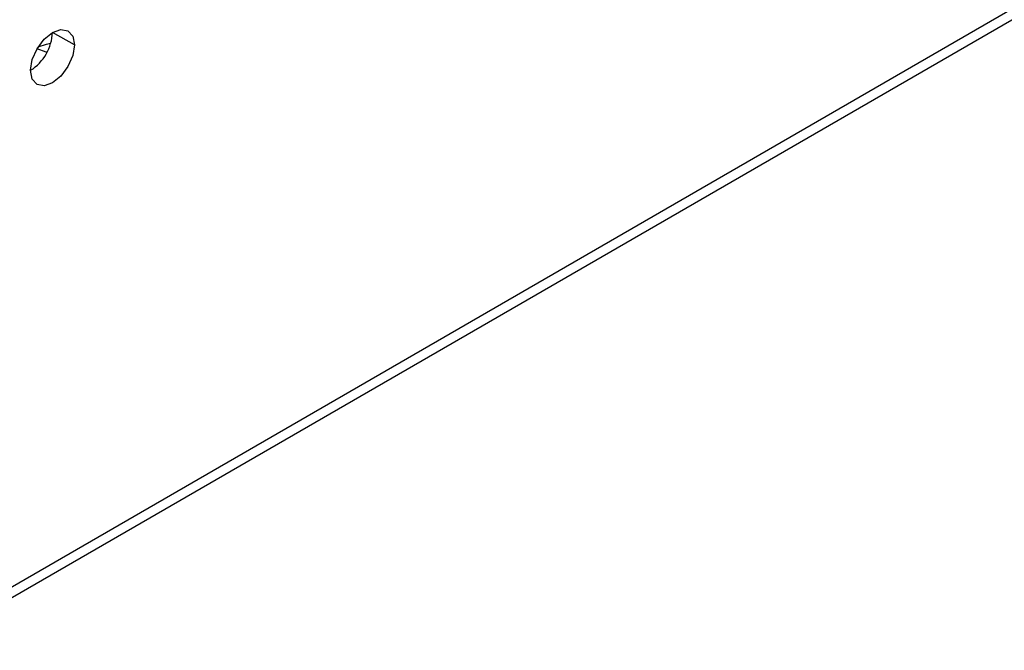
# Model space of a CAD drawing. Header units: millimetres. Extents: x 0 to 1118, y 0 to 864.
# Tile 153 of 256: x 965.68 to 969.66, y 651.21 to 653.75. Entities that reach past the tile are written whole.
import ezdxf

# ---------------------------------------------------------------- set-up
doc = ezdxf.new("R2010")
doc.units = ezdxf.units.MM

msp = doc.modelspace()

# ---------------------------------------------------------------- linework, layer by layer
at = {"color": 7, "linetype": 'Continuous', "lineweight": 25}
for p, q in [((985.8372, 663.1136), (930.4177, 631.1206)), ((930.3918, 631.0633), (985.8113, 663.0563)), ((965.9056, 653.6487), (965.8172, 653.6997))]:
    msp.add_line(p, q, dxfattribs=at)
at = {"color": 7, "linetype": 'Continuous', "lineweight": 25, "flags": 128}
for points in [[(965.7289, 653.5466), (965.7356, 653.5896), (965.7547, 653.6337), (965.7834, 653.6724), (965.8172, 653.6997), (965.8511, 653.7115), (965.8797, 653.7059), (965.8989, 653.6838), (965.9056, 653.6487)], [(965.9056, 653.6487), (965.8989, 653.6057), (965.8797, 653.5615), (965.8511, 653.5229), (965.8172, 653.4956), (965.7834, 653.4838), (965.7547, 653.4894), (965.7356, 653.5114), (965.7289, 653.5466)], [(965.795, 653.6191), (965.7915, 653.6199), (965.7546, 653.6335)], [(965.8099, 653.6547), (965.7915, 653.6512), (965.7581, 653.6394)]]:
    msp.add_lwpolyline(points, dxfattribs=at)
at = {"color": 7, "linetype": 'Continuous', "lineweight": 25}
msp.add_arc((965.6253, 653.7084), 0.1921, 302.6055, 357.3945, dxfattribs=at)

doc.saveas('drawing.dxf')
